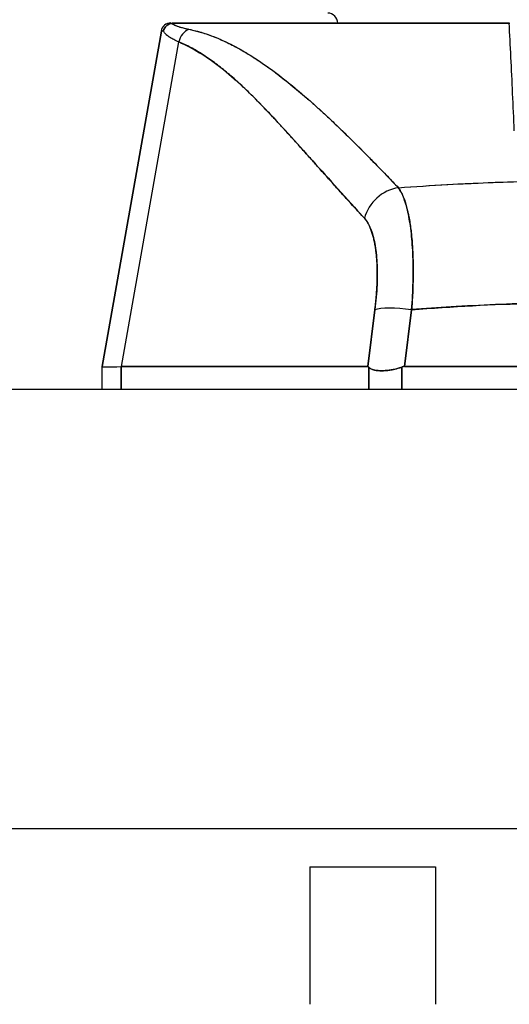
# Model space of a CAD drawing. Extents: x 784 to 1207, y 24 to 294.
# Tile 4 of 217: x 897.205 to 898.178, y 106.868 to 108.827. Entities that reach past the tile are written whole.
import ezdxf

# ---------------------------------------------------------------- set-up
doc = ezdxf.new("R2010")
doc.units = 0
doc.header["$LTSCALE"] = 4
doc.header["$MEASUREMENT"] = 0
doc.layers.get('0').update_dxf_attribs({"linetype": 'CONTINUOUS'})

msp = doc.modelspace()

# ---------------------------------------------------------------- linework, layer by layer
for p, q in [((897.5051, 108.8204), (897.5129, 108.8204)), ((897.5133, 108.8204), (898.1781, 108.8204)), ((897.5133, 108.8204), (897.5133, 108.8204)), ((898.1781, 108.8204), (898.1795, 108.8204)), ((897.4857, 108.8042), (897.368, 108.1368)), ((897.3694, 108.1368), (897.4869, 108.8042)), ((897.4857, 108.8042), (897.4869, 108.8042)), ((897.4869, 108.8042), (897.4857, 108.8042)), ((897.4069, 108.1368), (897.5209, 108.7828)), ((897.6544, 108.7614), (897.6544, 108.7614)), ((897.7618, 108.6826), (897.7618, 108.6826)), ((897.7618, 108.6826), (897.7618, 108.6826)), ((897.7395, 108.5989), (897.7395, 108.5991)), ((897.7395, 108.5991), (897.7395, 108.5989)), ((897.759, 108.5775), (897.759, 108.5773)), ((897.7592, 108.5771), (897.7592, 108.5773)), ((898.1471, 108.5033), (898.1471, 108.5033)), ((898.1471, 108.5033), (898.1471, 108.5033)), ((897.9862, 108.2889), (897.9862, 108.2889)), ((897.9137, 108.2771), (897.9137, 108.2771)), ((897.9857, 108.2771), (897.9857, 108.2771)), ((897.9108, 108.2499), (897.8967, 108.1368)), ((897.8967, 108.1368), (897.9108, 108.2499)), ((897.9117, 108.2575), (897.9117, 108.2575)), ((897.9698, 108.1368), (897.984, 108.2499)), ((897.984, 108.2499), (897.9698, 108.1368)), ((897.9845, 108.2575), (897.9845, 108.2575)), ((897.9069, 108.2181), (897.9069, 108.2181)), ((897.9069, 108.2181), (897.9069, 108.2181)), ((897.9034, 108.1905), (897.9034, 108.1905)), ((897.9034, 108.1905), (897.9034, 108.1905)), ((897.9009, 108.1708), (897.9009, 108.1708)), ((897.3694, 108.1368), (897.368, 108.1368)), ((897.368, 108.1368), (897.3694, 108.1368)), ((897.368, 108.1367), (897.368, 108.1367)), ((897.368, 108.1367), (897.368, 108.1367)), ((897.368, 108.1367), (897.368, 108.0921)), ((897.3694, 108.1364), (897.3694, 108.1365)), ((897.3694, 108.1365), (897.3694, 108.1364)), ((897.4065, 108.0921), (897.4065, 108.1367)), ((897.4065, 108.1367), (897.4065, 108.0921)), ((897.4069, 108.1368), (897.8967, 108.1368)), ((897.8967, 108.1368), (897.4069, 108.1368)), ((897.8985, 108.0921), (897.8985, 108.1357)), ((897.8985, 108.1357), (897.8985, 108.0921)), ((897.9642, 108.0921), (897.9642, 108.1357)), ((897.9642, 108.1357), (897.9642, 108.0921)), ((897.9698, 108.1368), (898.7147, 108.1368)), ((898.7147, 108.1368), (897.9698, 108.1368)), ((866.4175, 108.0921), (901.022, 108.0921)), ((901.115, 107.2171), (866.3245, 107.2171)), ((897.7817, 107.1413), (897.7817, 106.8678)), ((897.7817, 107.1413), (898.0317, 107.1413)), ((898.0317, 107.1413), (898.0317, 106.8678))]:
    msp.add_line(p, q)
for centre, start, end in [((897.8172, 108.8204), 0, 90), ((897.5051, 108.8008), 90, 170), ((897.5051, 108.8008), 90, 170), ((897.5063, 108.8008), 169.9184, 170), ((897.5063, 108.8008), 169.9177, 170), ((897.9215, 108.1905), 196.8672, 196.872)]:
    msp.add_arc(centre, 0.0197, start, end)
for centre, major_axis, ratio, start_param, end_param in [((898.2166, 108.8204), (-0.7115, 0), 0.00001, 6.282757, 6.430899), ((898.1843, 108.8009), (-0.6986, 0.0033), 0.000801, 6.169499, 6.284333), ((897.5511, 108.7774), (0.0117, 0.0312), 0.918918, 0.715743, 1.735104), ((897.5511, 108.7774), (-0.0117, -0.0312), 0.918918, 3.857336, 4.876696), ((898.1265, 108.5024), (0.0197, -0.0001), 0.939169, 0.052642, 0.052841), ((898.1265, 108.5024), (0.0197, -0.0001), 0.939169, 0.052659, 0.052858), ((897.9632, 108.4182), (-0.0579, -0.0534), 0.919457, 4.083149, 5.314064), ((897.9632, 108.4182), (0.0579, 0.0534), 0.919454, 0.941555, 2.172466), ((898.3448, 108.2889), (0.5079, 0), 0.00001, 3.701895, 3.701908), ((897.9841, 108.2363), (-0.0781, 0.0098), 0.172189, 4.735229, 5.947874), ((897.9841, 108.2363), (-0.0781, 0.0098), 0.172189, 4.735229, 5.947875), ((898.0552, 108.1801), (-0.6871, -0.0434), 0.010627, 6.2812, 6.618625), ((897.3694, 108.0078), (0, 0.129), 0.001274, 6.221922, 6.283004)]:
    msp.add_ellipse(centre, major_axis=major_axis, ratio=ratio, start_param=start_param, end_param=end_param)
for points, knots in [([(897.5061, 108.8197), (897.5043, 108.8193), (897.5026, 108.8186), (897.501, 108.8178), (897.5003, 108.8174), (897.4995, 108.817), (897.4988, 108.8165), (897.4967, 108.8151), (897.4948, 108.8132), (897.4933, 108.8111), (897.4919, 108.809), (897.4908, 108.8066), (897.4902, 108.8042)], [0, 0, 0, 0, 0.227317, 0.227317, 0.227317, 0.333333, 0.333333, 0.333333, 0.666667, 0.666667, 0.666667, 1, 1, 1, 1]), ([(897.4902, 108.8042), (897.4908, 108.8066), (897.4919, 108.809), (897.4933, 108.8111), (897.4948, 108.8132), (897.4967, 108.8151), (897.4989, 108.8166), (897.5011, 108.818), (897.5035, 108.8191), (897.5061, 108.8197)], [0, 0, 0, 0, 0.333333, 0.333333, 0.333333, 0.666667, 0.666667, 0.666667, 1, 1, 1, 1]), ([(897.5133, 108.8204), (897.5126, 108.8204), (897.5119, 108.8204), (897.5111, 108.8204), (897.5104, 108.8204), (897.5097, 108.8203), (897.5088, 108.8202), (897.508, 108.8201), (897.5071, 108.8199), (897.5061, 108.8197)], [0, 0, 0, 0, 0.333333, 0.333333, 0.333333, 0.666667, 0.666667, 0.666667, 1, 1, 1, 1]), ([(897.5133, 108.8204), (897.5126, 108.8204), (897.5119, 108.8204), (897.5111, 108.8204), (897.5104, 108.8204), (897.5097, 108.8203), (897.5088, 108.8202), (897.508, 108.8201), (897.5071, 108.8199), (897.5061, 108.8197)], [0, 0, 0, 0, 0.333333, 0.333333, 0.333333, 0.666667, 0.666667, 0.666667, 1, 1, 1, 1]), ([(897.5061, 108.8197), (897.5085, 108.8182), (897.5114, 108.8168), (897.5148, 108.8154), (897.5182, 108.814), (897.5221, 108.8127), (897.5265, 108.8115), (897.5308, 108.8103), (897.5357, 108.8091), (897.5411, 108.808)], [0, 0, 0, 0, 0.3333333, 0.3333333, 0.3333333, 0.6666667, 0.6666667, 0.6666667, 1, 1, 1, 1]), ([(897.5061, 108.8197), (897.5061, 108.8197), (897.5062, 108.8196), (897.5062, 108.8196), (897.508, 108.8185), (897.5101, 108.8174), (897.5125, 108.8164), (897.5148, 108.8153), (897.5175, 108.8143), (897.5204, 108.8134), (897.5233, 108.8124), (897.5265, 108.8115), (897.5299, 108.8106), (897.5334, 108.8097), (897.5371, 108.8088), (897.5411, 108.808)], [0, 0, 0, 0, 0.0066, 0.0066, 0.0066, 0.256927, 0.256927, 0.256927, 0.505833, 0.505833, 0.505833, 0.753477, 0.753477, 0.753477, 1, 1, 1, 1]), ([(898.1781, 108.8204), (898.1294, 108.8204), (898.0821, 108.8204), (898.0359, 108.8204), (897.9898, 108.8204), (897.9448, 108.8204), (897.9018, 108.8204), (897.8588, 108.8204), (897.8179, 108.8204), (897.7794, 108.8204), (897.741, 108.8204), (897.705, 108.8204), (897.672, 108.8204), (897.6391, 108.8204), (897.609, 108.8204), (897.5825, 108.8204), (897.556, 108.8204), (897.533, 108.8204), (897.5133, 108.8204)], [0, 0, 0, 0, 0.166667, 0.166667, 0.166667, 0.333333, 0.333333, 0.333333, 0.5, 0.5, 0.5, 0.666667, 0.666667, 0.666667, 0.833333, 0.833333, 0.833333, 1, 1, 1, 1]), ([(898.1881, 108.6056), (898.1873, 108.6309), (898.186, 108.6558), (898.1848, 108.6803), (898.1837, 108.7047), (898.1827, 108.7286), (898.1815, 108.752), (898.1803, 108.7754), (898.179, 108.7982), (898.1781, 108.8204)], [0, 0, 0, 0, 0.333333, 0.333333, 0.333333, 0.666667, 0.666667, 0.666667, 1, 1, 1, 1]), ([(897.5209, 108.7828), (897.5173, 108.7843), (897.5139, 108.7857), (897.5109, 108.7873), (897.5095, 108.788), (897.5082, 108.7887), (897.5069, 108.7894), (897.5054, 108.7902), (897.504, 108.7911), (897.5027, 108.7919), (897.5004, 108.7934), (897.4984, 108.795), (897.4966, 108.7965), (897.4965, 108.7967), (897.4964, 108.7968), (897.4963, 108.7969), (897.4944, 108.7986), (897.4929, 108.8003), (897.4916, 108.8021), (897.4911, 108.8028), (897.4906, 108.8035), (897.4902, 108.8042)], [0, 0, 0, 0, 0.227322, 0.227322, 0.227322, 0.333333, 0.333333, 0.333333, 0.45463, 0.45463, 0.45463, 0.666667, 0.666667, 0.666667, 0.681967, 0.681967, 0.681967, 0.9093, 0.9093, 0.9093, 1, 1, 1, 1]), ([(897.5411, 108.808), (897.5543, 108.8052), (897.5674, 108.8015), (897.5805, 108.7969), (897.5935, 108.7923), (897.6064, 108.7868), (897.6194, 108.7804), (897.6324, 108.774), (897.6456, 108.7668), (897.6589, 108.7586), (897.6723, 108.7505), (897.6858, 108.7414), (897.6998, 108.7314), (897.7138, 108.7214), (897.7281, 108.7104), (897.743, 108.6983), (897.7579, 108.6862), (897.7733, 108.6731), (897.7894, 108.6587), (897.8055, 108.6443), (897.8222, 108.6287), (897.8399, 108.6117), (897.8576, 108.5948), (897.8763, 108.5764), (897.8958, 108.5565), (897.9153, 108.5366), (897.9357, 108.5153), (897.9576, 108.4927)], [0, 0, 0, 0, 0.111111, 0.111111, 0.111111, 0.222222, 0.222222, 0.222222, 0.333333, 0.333333, 0.333333, 0.444444, 0.444444, 0.444444, 0.555556, 0.555556, 0.555556, 0.666667, 0.666667, 0.666667, 0.777778, 0.777778, 0.777778, 0.888889, 0.888889, 0.888889, 1, 1, 1, 1]), ([(897.5411, 108.808), (897.5457, 108.807), (897.5503, 108.806), (897.5549, 108.8048), (897.5595, 108.8036), (897.5641, 108.8023), (897.5687, 108.8008), (897.5733, 108.7994), (897.5779, 108.7978), (897.5825, 108.7962), (897.5871, 108.7945), (897.5917, 108.7927), (897.5963, 108.7908), (897.6009, 108.789), (897.6055, 108.787), (897.6101, 108.7848), (897.6147, 108.7827), (897.6193, 108.7805), (897.624, 108.7782), (897.6281, 108.7761), (897.6323, 108.7738), (897.6366, 108.7716), (897.637, 108.7713), (897.6375, 108.7711), (897.6379, 108.7708), (897.6426, 108.7683), (897.6472, 108.7656), (897.6519, 108.7628), (897.6566, 108.7601), (897.6614, 108.7572), (897.6661, 108.7542), (897.6708, 108.7512), (897.6756, 108.7481), (897.6804, 108.7449), (897.6852, 108.7417), (897.6901, 108.7383), (897.6949, 108.7349), (897.6998, 108.7315), (897.7047, 108.7279), (897.7096, 108.7243), (897.7146, 108.7206), (897.7195, 108.7168), (897.7245, 108.7129), (897.7291, 108.7094), (897.7337, 108.7058), (897.7383, 108.7021), (897.7388, 108.7017), (897.7393, 108.7013), (897.7398, 108.7009), (897.7449, 108.6968), (897.7501, 108.6925), (897.7553, 108.6882), (897.7605, 108.6838), (897.7658, 108.6793), (897.7711, 108.6747), (897.7765, 108.6701), (897.7819, 108.6653), (897.7874, 108.6605), (897.7929, 108.6556), (897.7984, 108.6506), (897.804, 108.6455), (897.8097, 108.6403), (897.8154, 108.635), (897.8211, 108.6296), (897.8269, 108.6242), (897.8328, 108.6186), (897.8387, 108.6129), (897.8409, 108.6108), (897.8432, 108.6086), (897.8455, 108.6064), (897.8493, 108.6027), (897.853, 108.5991), (897.8568, 108.5954), (897.863, 108.5893), (897.8693, 108.5831), (897.8755, 108.5769), (897.882, 108.5705), (897.8884, 108.564), (897.8949, 108.5574), (897.9016, 108.5507), (897.9083, 108.5438), (897.915, 108.5369), (897.9219, 108.5298), (897.9289, 108.5226), (897.9358, 108.5154), (897.943, 108.5079), (897.9503, 108.5003), (897.9576, 108.4927)], [0, 0, 0, 0, 0.037382, 0.037382, 0.037382, 0.074234, 0.074234, 0.074234, 0.110636, 0.110636, 0.110636, 0.146671, 0.146671, 0.146671, 0.182417, 0.182417, 0.182417, 0.217957, 0.217957, 0.217957, 0.25, 0.25, 0.25, 0.253368, 0.253368, 0.253368, 0.288725, 0.288725, 0.288725, 0.324095, 0.324095, 0.324095, 0.359547, 0.359547, 0.359547, 0.39515, 0.39515, 0.39515, 0.430974, 0.430974, 0.430974, 0.467089, 0.467089, 0.467089, 0.5, 0.5, 0.5, 0.503564, 0.503564, 0.503564, 0.540473, 0.540473, 0.540473, 0.577897, 0.577897, 0.577897, 0.615918, 0.615918, 0.615918, 0.654622, 0.654622, 0.654622, 0.694093, 0.694093, 0.694093, 0.734423, 0.734423, 0.734423, 0.75, 0.75, 0.75, 0.775706, 0.775706, 0.775706, 0.818036, 0.818036, 0.818036, 0.861515, 0.861515, 0.861515, 0.906243, 0.906243, 0.906243, 0.952322, 0.952322, 0.952322, 1, 1, 1, 1]), ([(897.5209, 108.7828), (897.5479, 108.7711), (897.5757, 108.7543), (897.6043, 108.7319), (897.6329, 108.7095), (897.6622, 108.6814), (897.6926, 108.6496), (897.7229, 108.6179), (897.7543, 108.5825), (897.7872, 108.546), (897.82, 108.5094), (897.8543, 108.4717), (897.8899, 108.4319)], [0, 0, 0, 0, 0.25, 0.25, 0.25, 0.5, 0.5, 0.5, 0.75, 0.75, 0.75, 1, 1, 1, 1]), ([(897.8899, 108.4319), (897.8829, 108.4395), (897.8759, 108.4471), (897.8689, 108.4548), (897.8623, 108.4621), (897.8557, 108.4694), (897.849, 108.4768), (897.8427, 108.4838), (897.8364, 108.4908), (897.8301, 108.4978), (897.8241, 108.5045), (897.8181, 108.5113), (897.8121, 108.518), (897.8064, 108.5244), (897.8006, 108.5309), (897.7949, 108.5373), (897.7894, 108.5435), (897.7839, 108.5497), (897.7784, 108.5559), (897.7731, 108.5618), (897.7678, 108.5677), (897.7625, 108.5736), (897.7574, 108.5793), (897.7523, 108.585), (897.7472, 108.5906), (897.7423, 108.596), (897.7374, 108.6015), (897.7325, 108.6069), (897.7277, 108.6121), (897.723, 108.6172), (897.7182, 108.6224), (897.7157, 108.625), (897.7133, 108.6277), (897.7108, 108.6304), (897.7086, 108.6327), (897.7065, 108.6349), (897.7044, 108.6372), (897.6999, 108.642), (897.6954, 108.6467), (897.6909, 108.6514), (897.6865, 108.6559), (897.6821, 108.6604), (897.6777, 108.6648), (897.6735, 108.6692), (897.6692, 108.6735), (897.6649, 108.6777), (897.6607, 108.6818), (897.6565, 108.6859), (897.6523, 108.6899), (897.6482, 108.6938), (897.644, 108.6977), (897.6399, 108.7015), (897.6358, 108.7052), (897.6318, 108.7088), (897.6277, 108.7124), (897.6237, 108.7159), (897.6196, 108.7194), (897.6156, 108.7227), (897.6116, 108.726), (897.6076, 108.7293), (897.6036, 108.7324), (897.5997, 108.7356), (897.5957, 108.7386), (897.5918, 108.7415), (897.5878, 108.7444), (897.5839, 108.7473), (897.5799, 108.75), (897.576, 108.7527), (897.5721, 108.7553), (897.5681, 108.7579), (897.5642, 108.7604), (897.5603, 108.7628), (897.5564, 108.7651), (897.5525, 108.7674), (897.5485, 108.7696), (897.5446, 108.7717), (897.5406, 108.7737), (897.5367, 108.7757), (897.5327, 108.7776), (897.5288, 108.7794), (897.5248, 108.7812), (897.5209, 108.7828)], [0, 0, 0, 0, 0.058373, 0.058373, 0.058373, 0.113771, 0.113771, 0.113771, 0.166588, 0.166588, 0.166588, 0.217025, 0.217025, 0.217025, 0.265271, 0.265271, 0.265271, 0.311506, 0.311506, 0.311506, 0.355892, 0.355892, 0.355892, 0.398581, 0.398581, 0.398581, 0.439711, 0.439711, 0.439711, 0.479413, 0.479413, 0.479413, 0.5, 0.5, 0.5, 0.517807, 0.517807, 0.517807, 0.555021, 0.555021, 0.555021, 0.59116, 0.59116, 0.59116, 0.62632, 0.62632, 0.62632, 0.660593, 0.660593, 0.660593, 0.694065, 0.694065, 0.694065, 0.726815, 0.726815, 0.726815, 0.75892, 0.75892, 0.75892, 0.79045, 0.79045, 0.79045, 0.821471, 0.821471, 0.821471, 0.852043, 0.852043, 0.852043, 0.882223, 0.882223, 0.882223, 0.912065, 0.912065, 0.912065, 0.941613, 0.941613, 0.941613, 0.970914, 0.970914, 0.970914, 1, 1, 1, 1]), ([(897.9576, 108.4927), (897.9904, 108.4951), (898.0233, 108.4972), (898.056, 108.499), (898.1097, 108.502), (898.1631, 108.5042), (898.2159, 108.5055), (898.2257, 108.5057), (898.2355, 108.506), (898.2454, 108.5061), (898.3096, 108.5074), (898.3732, 108.5074), (898.4375, 108.5062), (898.448, 108.506), (898.4586, 108.5058), (898.4692, 108.5055), (898.5214, 108.5042), (898.5743, 108.5021), (898.6273, 108.4991), (898.6607, 108.4973), (898.6941, 108.4951), (898.7275, 108.4927)], [0, 0, 0, 0, 0.126313, 0.126313, 0.126313, 0.333333, 0.333333, 0.333333, 0.371996, 0.371996, 0.371996, 0.62508, 0.62508, 0.62508, 0.666667, 0.666667, 0.666667, 0.871465, 0.871465, 0.871465, 1, 1, 1, 1]), ([(897.9576, 108.4927), (898.0224, 108.4974), (898.0863, 108.501), (898.1503, 108.5034), (898.2143, 108.5059), (898.2784, 108.5071), (898.3425, 108.5071), (898.4067, 108.5071), (898.4708, 108.5059), (898.5348, 108.5034), (898.5988, 108.501), (898.6627, 108.4974), (898.7275, 108.4927)], [0, 0, 0, 0, 0.25, 0.25, 0.25, 0.5, 0.5, 0.5, 0.75, 0.75, 0.75, 1, 1, 1, 1]), ([(897.9576, 108.4927), (897.9581, 108.4919), (897.9586, 108.4912), (897.9591, 108.4904), (897.9605, 108.4883), (897.9618, 108.4861), (897.963, 108.4836), (897.9643, 108.4812), (897.9655, 108.4786), (897.9667, 108.4759), (897.9674, 108.4742), (897.9681, 108.4725), (897.9688, 108.4707), (897.9692, 108.4695), (897.9696, 108.4683), (897.9701, 108.4671), (897.9711, 108.464), (897.9722, 108.4608), (897.9731, 108.4573), (897.9741, 108.4539), (897.975, 108.4504), (897.9759, 108.4467), (897.9764, 108.4444), (897.9769, 108.4422), (897.9774, 108.4398), (897.9778, 108.4383), (897.9781, 108.4367), (897.9784, 108.4351), (897.9792, 108.431), (897.9799, 108.4269), (897.9806, 108.4226), (897.9812, 108.4183), (897.9819, 108.4139), (897.9824, 108.4093), (897.9828, 108.4066), (897.9831, 108.4039), (897.9834, 108.4012), (897.9836, 108.3992), (897.9838, 108.3972), (897.984, 108.3952), (897.9845, 108.3904), (897.9849, 108.3855), (897.9852, 108.3804), (897.9856, 108.3754), (897.9859, 108.3702), (897.9861, 108.365), (897.9863, 108.3619), (897.9864, 108.3589), (897.9865, 108.3558), (897.9866, 108.3535), (897.9867, 108.3512), (897.9867, 108.3488), (897.9869, 108.3434), (897.9869, 108.3378), (897.987, 108.3321), (897.987, 108.3265), (897.987, 108.3207), (897.9869, 108.3149), (897.9869, 108.3116), (897.9868, 108.3083), (897.9867, 108.3049), (897.9866, 108.3023), (897.9866, 108.2998), (897.9865, 108.2972), (897.9863, 108.2912), (897.9861, 108.2851), (897.9858, 108.279), (897.9855, 108.2728), (897.9851, 108.2667), (897.9847, 108.2604), (897.9845, 108.2569), (897.9842, 108.2534), (897.984, 108.2499)], [0, 0, 0, 0, 0.021607, 0.021607, 0.021607, 0.077357, 0.077357, 0.077357, 0.133054, 0.133054, 0.133054, 0.166667, 0.166667, 0.166667, 0.188734, 0.188734, 0.188734, 0.244434, 0.244434, 0.244434, 0.300147, 0.300147, 0.300147, 0.333333, 0.333333, 0.333333, 0.355862, 0.355862, 0.355862, 0.411578, 0.411578, 0.411578, 0.467311, 0.467311, 0.467311, 0.5, 0.5, 0.5, 0.523075, 0.523075, 0.523075, 0.57886, 0.57886, 0.57886, 0.634636, 0.634636, 0.634636, 0.666667, 0.666667, 0.666667, 0.69037, 0.69037, 0.69037, 0.746068, 0.746068, 0.746068, 0.801783, 0.801783, 0.801783, 0.833333, 0.833333, 0.833333, 0.85749, 0.85749, 0.85749, 0.913181, 0.913181, 0.913181, 0.968909, 0.968909, 0.968909, 1, 1, 1, 1]), ([(897.984, 108.2499), (897.9854, 108.2686), (897.9863, 108.2872), (897.9867, 108.3049), (897.9871, 108.3227), (897.9871, 108.3397), (897.9865, 108.3558), (897.986, 108.3719), (897.9849, 108.3871), (897.9834, 108.4012), (897.9819, 108.4152), (897.9799, 108.4282), (897.9774, 108.4399), (897.975, 108.4515), (897.9721, 108.4618), (897.9688, 108.4707), (897.9654, 108.4796), (897.9617, 108.487), (897.9576, 108.4927)], [0, 0, 0, 0, 0.166667, 0.166667, 0.166667, 0.333333, 0.333333, 0.333333, 0.5, 0.5, 0.5, 0.666667, 0.666667, 0.666667, 0.833333, 0.833333, 0.833333, 1, 1, 1, 1]), ([(897.8899, 108.4319), (897.8947, 108.4266), (897.8988, 108.4198), (897.9023, 108.4113), (897.9057, 108.4029), (897.9086, 108.3928), (897.9107, 108.3814), (897.9128, 108.3701), (897.9143, 108.3574), (897.915, 108.3436), (897.9157, 108.3298), (897.9158, 108.3149), (897.9151, 108.2993), (897.9144, 108.2836), (897.913, 108.2672), (897.9108, 108.2499)], [0, 0, 0, 0, 0.2, 0.2, 0.2, 0.4, 0.4, 0.4, 0.6, 0.6, 0.6, 0.8, 0.8, 0.8, 1, 1, 1, 1]), ([(897.9108, 108.2499), (897.9112, 108.2526), (897.9115, 108.2552), (897.9118, 108.2578), (897.9123, 108.2625), (897.9128, 108.2672), (897.9132, 108.2718), (897.9136, 108.2764), (897.914, 108.281), (897.9143, 108.2855), (897.9146, 108.29), (897.9149, 108.2944), (897.9151, 108.2988), (897.9153, 108.3032), (897.9154, 108.3075), (897.9155, 108.3118), (897.9156, 108.316), (897.9156, 108.3202), (897.9156, 108.3243), (897.9155, 108.3284), (897.9155, 108.3325), (897.9153, 108.3364), (897.9152, 108.3404), (897.915, 108.3442), (897.9147, 108.348), (897.9145, 108.3518), (897.9142, 108.3555), (897.9138, 108.3591), (897.9137, 108.3607), (897.9135, 108.3623), (897.9133, 108.3638), (897.9131, 108.3658), (897.9128, 108.3678), (897.9126, 108.3697), (897.9121, 108.3731), (897.9116, 108.3764), (897.911, 108.3796), (897.9104, 108.3829), (897.9098, 108.386), (897.9091, 108.389), (897.9084, 108.392), (897.9077, 108.3949), (897.9069, 108.3976), (897.9061, 108.4004), (897.9053, 108.4031), (897.9044, 108.4056), (897.9035, 108.4082), (897.9026, 108.4106), (897.9016, 108.4129), (897.9006, 108.4152), (897.8996, 108.4174), (897.8985, 108.4194), (897.8974, 108.4215), (897.8963, 108.4234), (897.8951, 108.4252), (897.8939, 108.427), (897.8927, 108.4287), (897.8914, 108.4302), (897.8909, 108.4308), (897.8904, 108.4313), (897.8899, 108.4319)], [0, 0, 0, 0, 0.031589, 0.031589, 0.031589, 0.087981, 0.087981, 0.087981, 0.14403, 0.14403, 0.14403, 0.199779, 0.199779, 0.199779, 0.255256, 0.255256, 0.255256, 0.310513, 0.310513, 0.310513, 0.36568, 0.36568, 0.36568, 0.420831, 0.420831, 0.420831, 0.475991, 0.475991, 0.475991, 0.5, 0.5, 0.5, 0.531175, 0.531175, 0.531175, 0.586356, 0.586356, 0.586356, 0.641598, 0.641598, 0.641598, 0.696973, 0.696973, 0.696973, 0.752544, 0.752544, 0.752544, 0.808363, 0.808363, 0.808363, 0.864488, 0.864488, 0.864488, 0.920979, 0.920979, 0.920979, 0.977864, 0.977864, 0.977864, 1, 1, 1, 1]), ([(897.984, 108.2499), (898.065, 108.2563), (898.1455, 108.2606), (898.2245, 108.2627), (898.3035, 108.2648), (898.3811, 108.2648), (898.4601, 108.2627), (898.5391, 108.2606), (898.6196, 108.2563), (898.7006, 108.2499)], [0, 0, 0, 0, 0.333333, 0.333333, 0.333333, 0.666667, 0.666667, 0.666667, 1, 1, 1, 1]), ([(898.7006, 108.2499), (898.6705, 108.2523), (898.6404, 108.2544), (898.6104, 108.2562), (898.5508, 108.2597), (898.4912, 108.2622), (898.4316, 108.2634), (898.3713, 108.2646), (898.3111, 108.2646), (898.2509, 108.2633), (898.1914, 108.2621), (898.132, 108.2596), (898.0726, 108.2561), (898.0462, 108.2545), (898.0199, 108.2527), (897.9936, 108.2507), (897.9904, 108.2504), (897.9872, 108.2502), (897.984, 108.2499)], [0, 0, 0, 0, 0.125959, 0.125959, 0.125959, 0.375449, 0.375449, 0.375449, 0.627486, 0.627486, 0.627486, 0.876322, 0.876322, 0.876322, 0.986527, 0.986527, 0.986527, 1, 1, 1, 1]), ([(897.368, 108.1367), (897.368, 108.1367), (897.368, 108.1367), (897.368, 108.1368), (897.368, 108.1368), (897.368, 108.1368), (897.368, 108.1368), (897.368, 108.1368), (897.368, 108.1368), (897.368, 108.1368)], [0, 0, 0, 0, 0.333333, 0.333333, 0.333333, 0.666667, 0.666667, 0.666667, 1, 1, 1, 1]), ([(897.4069, 108.1368), (897.4069, 108.1368), (897.4068, 108.1368), (897.4068, 108.1368), (897.4067, 108.1368), (897.4067, 108.1368), (897.4066, 108.1368), (897.4066, 108.1367), (897.4065, 108.1367), (897.4065, 108.1367)], [0, 0, 0, 0, 0.333333, 0.333333, 0.333333, 0.666667, 0.666667, 0.666667, 1, 1, 1, 1]), ([(897.8985, 108.1357), (897.8983, 108.1359), (897.8981, 108.1361), (897.8979, 108.1363), (897.8977, 108.1364), (897.8975, 108.1365), (897.8973, 108.1366), (897.8971, 108.1367), (897.8969, 108.1367), (897.8967, 108.1368)], [0, 0, 0, 0, 0.333333, 0.333333, 0.333333, 0.666667, 0.666667, 0.666667, 1, 1, 1, 1]), ([(897.8985, 108.1357), (897.8983, 108.1359), (897.8981, 108.1361), (897.8979, 108.1363), (897.8977, 108.1364), (897.8975, 108.1365), (897.8973, 108.1366), (897.8971, 108.1367), (897.8969, 108.1367), (897.8967, 108.1368)], [0, 0, 0, 0, 0.333333, 0.333333, 0.333333, 0.666667, 0.666667, 0.666667, 1, 1, 1, 1]), ([(897.8985, 108.1357), (897.8998, 108.1343), (897.9014, 108.1331), (897.9034, 108.1321), (897.9041, 108.1317), (897.905, 108.1313), (897.9059, 108.131), (897.9072, 108.1305), (897.9086, 108.1301), (897.91, 108.1298), (897.9122, 108.1293), (897.9145, 108.129), (897.9171, 108.1288), (897.9175, 108.1288), (897.9179, 108.1287), (897.9183, 108.1287), (897.9212, 108.1285), (897.9243, 108.1285), (897.9277, 108.1286), (897.9289, 108.1286), (897.9301, 108.1287), (897.9313, 108.1288), (897.9336, 108.1289), (897.9359, 108.1292), (897.9382, 108.1294), (897.9413, 108.1298), (897.9444, 108.1303), (897.9476, 108.131), (897.9485, 108.1312), (897.9494, 108.1314), (897.9503, 108.1316), (897.9549, 108.1326), (897.9596, 108.134), (897.9642, 108.1357)], [0, 0, 0, 0, 0.142203, 0.142203, 0.142203, 0.2, 0.2, 0.2, 0.281923, 0.281923, 0.281923, 0.4, 0.4, 0.4, 0.418336, 0.418336, 0.418336, 0.551505, 0.551505, 0.551505, 0.6, 0.6, 0.6, 0.686289, 0.686289, 0.686289, 0.8, 0.8, 0.8, 0.832512, 0.832512, 0.832512, 1, 1, 1, 1]), ([(897.9642, 108.1357), (897.9586, 108.1337), (897.9531, 108.1321), (897.9475, 108.131), (897.942, 108.1298), (897.9365, 108.1291), (897.9313, 108.1288), (897.9262, 108.1284), (897.9214, 108.1284), (897.9171, 108.1288), (897.9128, 108.1291), (897.909, 108.1298), (897.9059, 108.131), (897.9028, 108.1321), (897.9003, 108.1337), (897.8985, 108.1357)], [0, 0, 0, 0, 0.2, 0.2, 0.2, 0.4, 0.4, 0.4, 0.6, 0.6, 0.6, 0.8, 0.8, 0.8, 1, 1, 1, 1]), ([(897.9698, 108.1368), (897.9691, 108.1367), (897.9685, 108.1367), (897.9679, 108.1366), (897.9673, 108.1365), (897.9666, 108.1364), (897.966, 108.1363), (897.9654, 108.1361), (897.9648, 108.1359), (897.9642, 108.1357)], [0, 0, 0, 0, 0.333333, 0.333333, 0.333333, 0.666667, 0.666667, 0.666667, 1, 1, 1, 1]), ([(897.9698, 108.1368), (897.9691, 108.1367), (897.9685, 108.1367), (897.9679, 108.1366), (897.9673, 108.1365), (897.9666, 108.1364), (897.966, 108.1363), (897.9654, 108.1361), (897.9648, 108.1359), (897.9642, 108.1357)], [0, 0, 0, 0, 0.333333, 0.333333, 0.333333, 0.666667, 0.666667, 0.666667, 1, 1, 1, 1])]:
    msp.add_open_spline(points, degree=3, knots=knots)
for points in [[(897.4869, 108.8042), (897.4869, 108.8042), (897.4869, 108.8042), (897.487, 108.8042)], [(898.0309, 108.4976), (898.0309, 108.4976), (898.0309, 108.4976), (898.0309, 108.4976)], [(898.1314, 108.5027), (898.1314, 108.5027), (898.1314, 108.5027), (898.1314, 108.5027)], [(898.1314, 108.5027), (898.1314, 108.5027), (898.1314, 108.5027), (898.1314, 108.5027)], [(898.1461, 108.5033), (898.1461, 108.5033), (898.1461, 108.5033), (898.1461, 108.5033)], [(898.1461, 108.5033), (898.1461, 108.5033), (898.1461, 108.5033), (898.1461, 108.5033)], [(897.9117, 108.2575), (897.9117, 108.2575), (897.9117, 108.2575), (897.9117, 108.2575)], [(897.9845, 108.2575), (897.9845, 108.2575), (897.9845, 108.2575), (897.9845, 108.2575)], [(897.3694, 108.1364), (897.3694, 108.1364), (897.3694, 108.1365), (897.3694, 108.1365)]]:
    msp.add_open_spline(points, degree=3)

doc.saveas('drawing.dxf')
